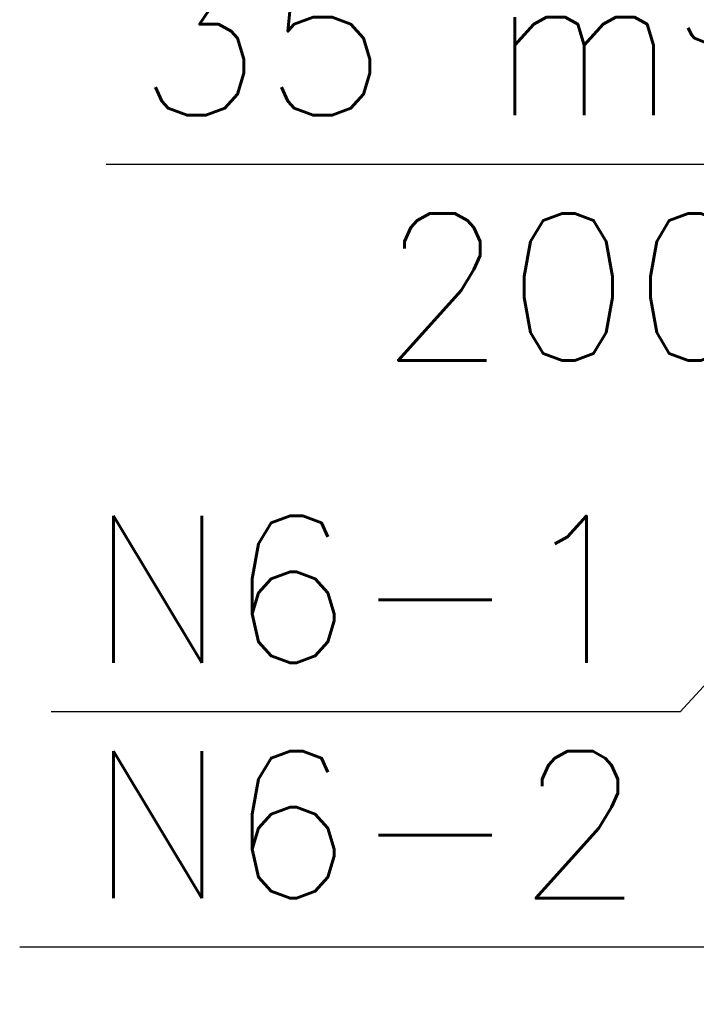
# Model space of a CAD drawing. Header units: millimetres. Extents: x -8078 to 234695, y -4319 to 602442.
# Tile 118 of 152: x 78987 to 79677, y 285882 to 286886. Entities that reach past the tile are written whole.
import ezdxf

# ---------------------------------------------------------------- set-up
doc = ezdxf.new("R2010")
doc.units = ezdxf.units.MM
doc.header["$MEASUREMENT"] = 0
doc.layers.add('FLUID-N6-150-NUM', color=7, linetype='Continuous')
doc.styles.add('FDBES', font='simplex.shx')
doc.dimstyles.new('FDBES', dxfattribs={"dimscale": 50, "dimtxt": 4, "dimasz": 2.5, "dimexe": 0.8, "dimexo": 2, "dimgap": 1, "dimtad": 1, "dimdsep": 46, "dimtxsty": 'FDBES', "dimcen": 2.5, "dimclrd": 4, "dimclre": 5, "dimadec": 0, "dimazin": 0, "dimtfac": 1, "dimtmove": 0, "dimatfit": 3, "dimfxl": 1, "dimarcsym": 0})

# ---------------------------------------------------------------- blocks, each defined once
blk = doc.blocks.new('*U56325')
at = {"color": 7, "lineweight": -2}
blk.add_line((-509.5, -558.6), (-1150.9, -558.6), dxfattribs=at)
at = {"color": 0, "lineweight": -2, "insert": (-830.2, -558.6), "char_height": 150, "attachment_point": 5, "style": 'FDBES'}
blk.add_mtext('N6-1\\P ', dxfattribs=at)
at = {"color": 7, "lineweight": -2}
blk.add_leader([(0, 0), (-509.5, -558.6)], dimstyle='FDBES', override={"dimscale": 37.5, "dimclrd": 7, "dimclre": 7}, dxfattribs=at)
blk = doc.blocks.new('*U56326')
at = {"color": 7, "lineweight": -2}
blk.add_line((-732.3, -798.6), (-1438, -798.6), dxfattribs=at)
at = {"color": 0, "lineweight": -2, "insert": (-1085.2, -798.6), "char_height": 150, "attachment_point": 5, "style": 'FDBES'}
blk.add_mtext('N6-2\\P ', dxfattribs=at)
at = {"color": 7, "lineweight": -2}
blk.add_leader([(0, 0), (-732.3, -798.6)], dimstyle='FDBES', override={"dimscale": 37.5, "dimclrd": 7, "dimclre": 7}, dxfattribs=at)

msp = doc.modelspace()

# ---------------------------------------------------------------- block references
at = {"layer": 'FLUID-N6-150-NUM', "linetype": 'ByBlock', "lineweight": -2}
for name, p in [('*U56326', (80425.2, 286738.6, 1384)), ('*U56325', (80170.2, 286738.6, 1384))]:
    msp.add_blockref(name, p, dxfattribs=at)

# ---------------------------------------------------------------- texts
at = {"color": 7, "lineweight": -2, "insert": (79546.7, 286738.6, 1384), "char_height": 150, "attachment_point": 5, "style": 'FDBES'}
msp.add_mtext('35 m{\\A2;\\H0.5x;3}/h\\P200', dxfattribs=at)

# ---------------------------------------------------------------- leaders
at = {"color": 5, "lineweight": -2}
msp.add_leader([(80018.2, 286738.6, 1384), (79075.3, 286738.6, 1384)], dimstyle='FDBES', override={"dimscale": 60, "dimclrd": 5}, dxfattribs=at)

doc.saveas('drawing.dxf')
